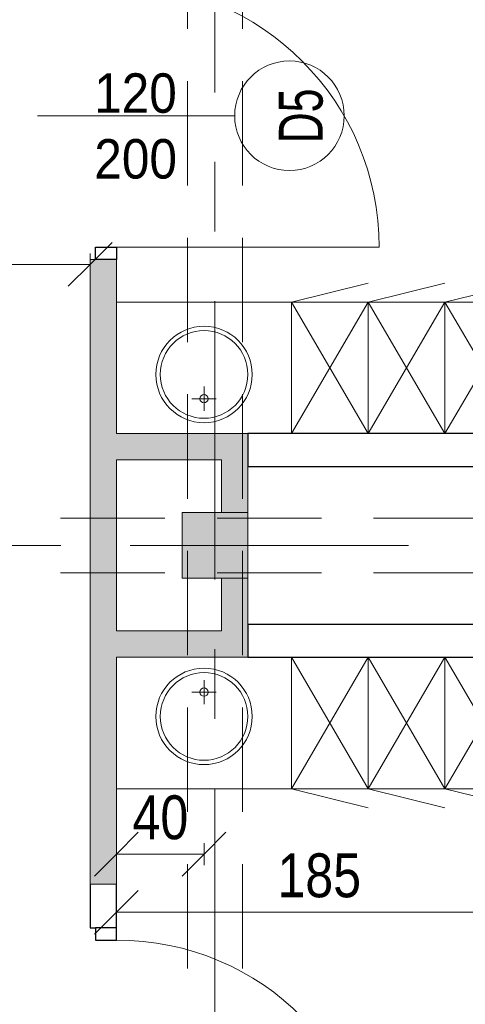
# Model space of a CAD drawing. Header units: centimetres. Extents: x -1631 to 1829, y -257 to 3158.
# Tile 123 of 129: x 498 to 702, y 2119 to 2568. Entities that reach past the tile are written whole.
import ezdxf

# ---------------------------------------------------------------- set-up
doc = ezdxf.new("R2010")
doc.units = ezdxf.units.CM
doc.linetypes.add('Oś', pattern=[222.25, 127, -31.75, 31.75, -31.75])
doc.linetypes.add('Ukryte', pattern=[71.438, 47.625, -23.813])
for name, color, linetype, lineweight in [('A-ANNO-DIMS', 211, 'Continuous', 13), ('A-ANNO-DIMS-100', 211, 'Continuous', 13), ('A-ANNO-NOTE', 131, 'Continuous', 9), ('A-DETL-GENF', 92, 'Continuous', 9), ('A-DETL-HDLN', 90, 'Ukryte', 9), ('A-DETL-MEDM', 33, 'Continuous', 13), ('A-DOOR', 31, 'Continuous', 13), ('A-WALL', 113, 'Continuous', 13), ('I-FURN', 30, 'Continuous', 9), ('P-SANR-FIXT', 6, 'Continuous', 9), ('S-COLS', 52, 'Continuous', 13), ('S-GRID', 1, 'Continuous', 13)]:
    doc.layers.add(name, color=color, linetype=linetype, lineweight=lineweight)
doc.layers.add('A-WALL-PATT', color=111, linetype='Continuous', lineweight=13, plot=False)
doc.styles.add('Arial', font='arial.ttf', dxfattribs={"width": 0.9, "height": 18})
doc.styles.add('Arial Narrow_5', font='ARIALN.TTF', dxfattribs={"height": 20})
doc.styles.add('Arial_1', font='arial.ttf', dxfattribs={"width": 0.7, "height": 20})
doc.dimstyles.new('Diagonal_1_100__0__wewnętrzne', dxfattribs={"dimscale": 30.48, "dimtxt": 20.468619, "dimasz": 0.656168, "dimexe": 0.164042, "dimexo": 0.0625, "dimgap": 0.032808, "dimtad": 1, "dimdec": 0, "dimdsep": 46, "dimtxsty": 'Arial Narrow_5', "dimblk1": 'OBLIQUE', "dimblk2": 'OBLIQUE', "dimsah": 1, "dimcen": 0.09, "dimazin": 0, "dimtfac": 1, "dimtdec": 4, "dimtix": 1, "dimtmove": 0, "dimatfit": 3, "dimfxl": 0.164042, "dimfxlon": 1, "dimtvp": 1, "dimtolj": 1, "dimtzin": 0, "dimarcsym": 2})

# ---------------------------------------------------------------- blocks, each defined once
blk = doc.blocks.new('M_Concrete-Square-Column - 300 x 300mm-1795930-6_piętro IV __13_80 m_ - stan projektowany')
at = {"layer": 'S-COLS', "lineweight": 9}
blk.add_hatch(color=254, dxfattribs=at).paths.add_polyline_path([(15, -15), (15, 15), (-15, 15), (-15, -15)], flags=0)
for p, q in [((15, 15), (-15, 15)), ((-15, 15), (-15, -15)), ((15, -15), (15, 15)), ((-15, -15), (15, -15))]:
    blk.add_line(p, q, dxfattribs=at)
blk = doc.blocks.new('Blat - Blat-V3-6_piętro IV __13_80 m_ - stan projektowany')
at = {"layer": 'I-FURN'}
for p, q in [((0, 60), (0, 0)), ((80, 60), (0, 60))]:
    blk.add_line(p, q, dxfattribs=at)
blk = doc.blocks.new('Blat - Blat-1345692-6_piętro IV __13_80 m_ - stan projektowany')
at = {"layer": 'I-FURN'}
for p, q in [((0, -60), (0, 0)), ((80, -60), (0, -60))]:
    blk.add_line(p, q, dxfattribs=at)
blk = doc.blocks.new('umywalka okrągła d _44cm stal nierdzewna - Type 1-2178342-6_piętro IV __13_80 m_ - stan projektowany')
at = {"layer": 'P-SANR-FIXT'}
for p, q in [((12.5, 16.43), (12.5, 27.43)), ((7, 21.93), (18, 21.93))]:
    blk.add_line(p, q, dxfattribs=at)
for centre, radius in [((12.5, 33), 22), ((12.5, 33), 20), ((12.5, 21.93), 1.9)]:
    blk.add_circle(centre, radius, dxfattribs=at)
blk = doc.blocks.new('umywalka okrągła d _44cm stal nierdzewna - Type 1-2356172-6_piętro IV __13_80 m_ - stan projektowany')
at = {"layer": 'P-SANR-FIXT'}
for p, q in [((12.5, -16.43), (12.5, -27.43)), ((7, -21.93), (18, -21.93))]:
    blk.add_line(p, q, dxfattribs=at)
for centre, radius in [((12.5, -33), 22), ((12.5, -33), 20), ((12.5, -21.93), 1.9)]:
    blk.add_circle(centre, radius, dxfattribs=at)
blk = doc.blocks.new('szafki szatniowe - szafki bez siedziska-1388164-6_piętro IV __13_80 m_ - stan projektowany')
at = {"layer": 'I-FURN'}
for p, q in [((17.5, -60), (-17.5, 0)), ((-17.5, 0), (-17.5, -60)), ((52.5, -60), (17.5, 0)), ((17.5, -60), (17.5, 0)), ((87.5, -60), (52.5, 0)), ((17.5, 0), (-17.5, -60)), ((52.5, 0), (17.5, -60)), ((17.5, 0), (17.5, -60)), ((87.5, 0), (52.5, -60)), ((52.5, 0), (52.5, -60)), ((52.5, -60), (52.5, 0)), ((-17.5, -60), (17.5, -68.63)), ((-17.5, -60), (17.5, -60)), ((17.5, -60), (52.5, -68.63)), ((17.5, -60), (52.5, -60)), ((52.5, -60), (87.5, -68.63)), ((52.5, -60), (87.5, -60))]:
    blk.add_line(p, q, dxfattribs=at)
blk = doc.blocks.new('szafki szatniowe - szafki bez siedziska-1388242-6_piętro IV __13_80 m_ - stan projektowany')
at = {"layer": 'I-FURN'}
for p, q in [((-17.5, 60), (17.5, 68.63)), ((17.5, 60), (52.5, 68.63)), ((52.5, 60), (87.5, 68.63)), ((17.5, 0), (-17.5, 60)), ((17.5, 60), (-17.5, 0)), ((-17.5, 60), (17.5, 60)), ((-17.5, 0), (-17.5, 60)), ((52.5, 0), (17.5, 60)), ((52.5, 60), (17.5, 0)), ((17.5, 60), (52.5, 60)), ((17.5, 0), (17.5, 60)), ((17.5, 60), (17.5, 0)), ((87.5, 0), (52.5, 60)), ((87.5, 60), (52.5, 0)), ((52.5, 60), (87.5, 60)), ((52.5, 0), (52.5, 60)), ((52.5, 60), (52.5, 0))]:
    blk.add_line(p, q, dxfattribs=at)
blk = doc.blocks.new('DRZWI 1S - automatyczna etykieta - Drzwi 120-2381684-6_piętro IV __13_80 m_ - stan projektowany')
at = {"layer": 'A-DETL-GENF'}
for p, q in [((-65.5, 6), (-65.5, -3.5)), ((-60, 6), (-65.5, 6)), ((-60, -3.5), (-60, 6)), ((65.5, 6), (60, 6)), ((60, 6), (60, -3.5)), ((65.5, -3.5), (65.5, 6)), ((-65.5, -3.5), (-60, -3.5)), ((60, -3.5), (65.5, -3.5))]:
    blk.add_line(p, q, dxfattribs=at)
at = {"layer": 'A-DETL-MEDM', "lineweight": 25}
for p, q in [((-60, 6), (-65.5, 6)), ((-65.5, 6), (-65.5, -3.5)), ((-60, -3.5), (-60, 6)), ((60, -3.5), (60, 6)), ((60, 6), (65.5, 6)), ((65.5, 6), (65.5, -3.5)), ((-65.5, -3.5), (-60, -3.5)), ((65.5, -3.5), (60, -3.5))]:
    blk.add_line(p, q, dxfattribs=at)
at = {"layer": 'A-DOOR'}
blk.add_line((60, 6), (60, 126), dxfattribs=at)
blk.add_arc((60, 6), 120, 90, 180, dxfattribs=at)
blk = doc.blocks.new('DIMBLOCK181-6_piętro IV __13_80 m_ - stan projektowany')
at = {"layer": 'A-ANNO-DIMS-100', "transparency": 16777216}
for p, q in [((542.38, 2160.99), (552.38, 2170.99)), ((727.38, 2160.99), (737.38, 2170.99)), ((542.38, 2165.99), (542.38, 2155.99)), ((542.38, 2160.99), (542.38, 2165.99)), ((727.38, 2165.99), (727.38, 2155.99)), ((727.38, 2160.99), (727.38, 2165.99)), ((542.38, 2160.99), (532.38, 2150.99)), ((542.38, 2160.99), (727.38, 2160.99)), ((727.38, 2160.99), (717.38, 2150.99))]:
    blk.add_line(p, q, dxfattribs=at)
at = {"layer": 'A-ANNO-DIMS-100', "color": 0, "transparency": 16777216, "insert": (615.87, 2187.84), "char_height": 20, "width": 45.6158, "attachment_point": 1, "line_spacing_factor": 0.974696, "style": 'Arial Narrow_5'}
blk.add_mtext('185', dxfattribs=at)
blk = doc.blocks.new('_Oblique')
at = {"color": 0, "linetype": 'ByBlock', "lineweight": -2}
blk.add_line((-0.5, -0.5), (0.5, 0.5), dxfattribs=at)
blk = doc.blocks.new('DIMBLOCK187-6_piętro IV __13_80 m_ - stan projektowany')
at = {"layer": 'A-ANNO-DIMS-100', "transparency": 16777216}
for p, q in [((413.88, 2456.53), (423.88, 2466.53)), ((530.38, 2456.53), (540.38, 2466.53)), ((413.88, 2461.53), (413.88, 2451.53)), ((413.88, 2456.53), (413.88, 2461.53)), ((530.38, 2461.53), (530.38, 2451.53)), ((530.38, 2456.53), (530.38, 2461.53)), ((413.88, 2456.53), (403.88, 2446.53)), ((413.88, 2456.53), (530.38, 2456.53)), ((530.38, 2456.53), (520.38, 2446.53))]:
    blk.add_line(p, q, dxfattribs=at)
at = {"layer": 'A-ANNO-DIMS-100', "color": 0, "transparency": 16777216, "insert": (453.12, 2483.38), "char_height": 20, "width": 45.6158, "attachment_point": 1, "line_spacing_factor": 0.974696, "style": 'Arial Narrow_5'}
blk.add_mtext('117', dxfattribs=at)
blk = doc.blocks.new('DIMBLOCK189-6_piętro IV __13_80 m_ - stan projektowany')
at = {"layer": 'A-ANNO-DIMS-100', "transparency": 16777216}
for p, q in [((542.38, 2187.46), (552.38, 2197.46)), ((582.38, 2187.46), (592.38, 2197.46)), ((542.38, 2182.46), (542.38, 2192.46)), ((582.38, 2192.46), (582.38, 2182.46)), ((582.38, 2187.46), (582.38, 2192.46)), ((542.38, 2187.46), (532.38, 2177.46)), ((582.38, 2187.46), (542.38, 2187.46)), ((542.38, 2187.46), (542.38, 2182.46)), ((582.38, 2187.46), (572.38, 2177.46))]:
    blk.add_line(p, q, dxfattribs=at)
at = {"layer": 'A-ANNO-DIMS-100', "color": 0, "transparency": 16777216, "insert": (549.71, 2214.31), "char_height": 20, "width": 30.4105, "attachment_point": 1, "line_spacing_factor": 0.974696, "style": 'Arial Narrow_5'}
blk.add_mtext('40', dxfattribs=at)

msp = doc.modelspace()

# ---------------------------------------------------------------- hatches: boundary and pattern name
at = {"layer": 'A-WALL-PATT'}
h = msp.add_hatch(color=9, dxfattribs=at)
h.paths.add_polyline_path([(542.38, 132.33), (542.38, 139.33), (530.38, 139.33), (530.38, 132.33)], flags=0)
h.paths.add_polyline_path([(542.38, 250.33), (542.38, 465.83), (530.38, 465.83), (530.38, 250.33)], flags=0)
h.paths.add_polyline_path([(530.38, 657.83), (542.38, 657.83), (542.38, 660.33), (530.38, 660.33)], flags=0)
h.paths.add_polyline_path([(530.38, 781.33), (542.38, 781.33), (542.38, 1102.83), (530.38, 1102.83), (530.38, 788.28)], flags=0)
h.paths.add_polyline_path([(530.38, 1312.83), (542.38, 1312.83), (542.38, 1431.33), (530.38, 1431.33)], flags=0)
h.paths.add_polyline_path([(530.38, 1633.83), (542.38, 1633.83), (542.38, 2022.83), (530.38, 2022.83), (530.38, 1665.12)], flags=0)
h.paths.add_polyline_path([(542.38, 2173.83), (542.38, 2458.83), (530.38, 2458.83), (530.38, 2173.83)], flags=0)
h.paths.add_polyline_path([(530.38, 2593.83), (542.38, 2593.83), (542.38, 2824.33), (530.38, 2824.33), (530.38, 2634.27)], flags=0)
for points in [[(542.38, 2367.33), (602.38, 2367.33), (602.38, 2379.33), (542.38, 2379.33)], [(590.38, 2277.33), (590.38, 2289.33), (542.38, 2289.33), (542.38, 2277.33)]]:
    msp.add_hatch(color=9, dxfattribs=at).paths.add_polyline_path(points, flags=0)
h = msp.add_hatch(color=9, dxfattribs=at)
h.paths.add_polyline_path([(590.38, 2277.33), (602.38, 2277.33), (602.38, 2313.33), (590.38, 2313.33), (590.38, 2289.33)], flags=0)
h.paths.add_polyline_path([(602.38, 2343.33), (602.38, 2367.33), (590.38, 2367.33), (590.38, 2343.33), (598.68, 2343.33)], flags=0)

# ---------------------------------------------------------------- linework, layer by layer
at = {"layer": 'A-ANNO-NOTE', "lineweight": 13}
msp.add_line((506.38, 2524.33), (596.38, 2524.33), dxfattribs=at)
msp.add_line((506.38, 2524.33), (596.38, 2524.33), dxfattribs=at)
msp.add_circle((621.38, 2524.33), 25, dxfattribs=at)
at = {"layer": 'A-DETL-HDLN'}
for p, q in [((574.88, 420.83), (574.88, 2793.33)), ((599.88, 420.83), (599.88, 2793.33)), ((-1197.62, 2340.83), (1172.38, 2340.83)), ((-1197.62, 2315.83), (1172.38, 2315.83))]:
    msp.add_line(p, q, dxfattribs=at)
at = {"layer": 'A-WALL', "lineweight": 9}
for p, q in [((532.88, 2458.83), (530.38, 2458.83)), ((530.38, 2458.83), (530.38, 2173.83)), ((542.38, 2379.33), (542.38, 2458.83)), ((602.38, 2379.33), (542.38, 2379.33)), ((602.38, 2343.33), (602.38, 2379.33)), ((542.38, 2289.33), (542.38, 2367.33)), ((542.38, 2367.33), (590.38, 2367.33)), ((590.38, 2367.33), (590.38, 2343.33)), ((590.38, 2313.33), (590.38, 2289.33)), ((602.38, 2277.33), (602.38, 2313.33)), ((590.38, 2289.33), (542.38, 2289.33)), ((542.38, 2173.83), (542.38, 2277.33)), ((542.38, 2277.33), (602.38, 2277.33))]:
    msp.add_line(p, q, dxfattribs=at)
at = {"layer": 'A-WALL', "color": 7, "lineweight": 25}
for p, q in [((727.38, 2379.33), (602.38, 2379.33)), ((602.38, 2379.33), (602.38, 2364.33)), ((602.38, 2364.33), (727.38, 2364.33)), ((727.38, 2292.33), (602.38, 2292.33)), ((602.38, 2292.33), (602.38, 2277.33)), ((602.38, 2277.33), (727.38, 2277.33)), ((530.38, 2173.83), (530.38, 2153.83)), ((542.38, 2153.83), (542.38, 2173.83)), ((530.38, 2153.83), (532.88, 2153.83))]:
    msp.add_line(p, q, dxfattribs=at)
at = {"layer": 'A-WALL'}
msp.add_line((530.38, 2173.83), (542.38, 2173.83), dxfattribs=at)
at = {"layer": 'S-GRID', "linetype": 'Oś'}
for p, q in [((587.38, 2884.27), (587.38, 27.13)), ((1342.46, 2328.33), (-1368.76, 2328.33))]:
    msp.add_line(p, q, dxfattribs=at)

# ---------------------------------------------------------------- block references
at = {"layer": 'A-DOOR', "rotation": 269.9999999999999}
for p in [(536.38, 2524.33), (536.38, 2088.33)]:
    msp.add_blockref('DRZWI 1S - automatyczna etykieta - Drzwi 120-2381684-6_piętro IV __13_80 m_ - stan projektowany', p, dxfattribs=at)
at = {"layer": 'I-FURN'}
for name, p in [('szafki szatniowe - szafki bez siedziska-1388242-6_piętro IV __13_80 m_ - stan projektowany', (639.88, 2379.33)), ('szafki szatniowe - szafki bez siedziska-1388164-6_piętro IV __13_80 m_ - stan projektowany', (639.88, 2277.33))]:
    msp.add_blockref(name, p, dxfattribs=at)
at = {"layer": 'I-FURN', "rotation": 180}
for name, p in [('Blat - Blat-1345692-6_piętro IV __13_80 m_ - stan projektowany', (622.38, 2379.33)), ('Blat - Blat-V3-6_piętro IV __13_80 m_ - stan projektowany', (622.38, 2277.33))]:
    msp.add_blockref(name, p, dxfattribs=at)
at = {"layer": 'P-SANR-FIXT', "rotation": 180}
for name, p in [('umywalka okrągła d _44cm stal nierdzewna - Type 1-2356172-6_piętro IV __13_80 m_ - stan projektowany', (594.88, 2373.33)), ('umywalka okrągła d _44cm stal nierdzewna - Type 1-2178342-6_piętro IV __13_80 m_ - stan projektowany', (594.88, 2283.33))]:
    msp.add_blockref(name, p, dxfattribs=at)
at = {"layer": 'S-COLS', "lineweight": 9}
msp.add_blockref('M_Concrete-Square-Column - 300 x 300mm-1795930-6_piętro IV __13_80 m_ - stan projektowany', (587.38, 2328.33), dxfattribs=at)

# ---------------------------------------------------------------- texts
at = {"layer": 'A-ANNO-NOTE', "lineweight": 211, "char_height": 18, "width": 38.07, "attachment_point": 5, "line_spacing_factor": 0.936439, "style": 'Arial'}
for s, insert in [('\\pxqc,t6.35,12.7,19.05,25.4,31.75,38.1,44.45,50.8,57.15,63.5,69.85,76.2,82.55,88.9,95.25,101.6,107.95,114.3,120.65,127,133.35,139.7,146.05,152.4,158.75,165.1,171.45,177.8,184.15,190.5,196.85,203.2;{120}', (551.07, 2534.56)), ('\\pxqc,t6.35,12.7,19.05,25.4,31.75,38.1,44.45,50.8,57.15,63.5,69.85,76.2,82.55,88.9,95.25,101.6,107.95,114.3,120.65,127,133.35,139.7,146.05,152.4,158.75,165.1,171.45,177.8,184.15,190.5,196.85,203.2;{200}', (551.16, 2504.56))]:
    msp.add_mtext(s, dxfattribs=dict(at, insert=insert))
at = {"layer": 'A-ANNO-NOTE', "lineweight": 211, "insert": (626.67, 2524.26), "char_height": 20, "width": 25.97, "attachment_point": 5, "rotation": 90, "line_spacing_factor": 0.936439, "style": 'Arial_1'}
msp.add_mtext('\\pxqc,t4.445,8.89,13.335,17.78,22.225,26.67,31.115,35.56,40.005,44.45,48.895,53.34,57.785,62.23,66.675,71.12,75.565,80.01,84.455,88.9,93.345,97.79,102.235,106.68,111.125,115.57,120.015,124.46,128.905,133.35,137.795,142.24;{D5}', dxfattribs=at)

# ---------------------------------------------------------------- dimensions: what is measured, and where the dimension line sits
at = {"layer": 'A-ANNO-DIMS'}
for base, p1, p2, override, picture, middle in [((530.37675197, 2456.5276692), (413.87675197, 2461.5276692), (530.37675197, 2461.5276692), {"dimpost": '<>', "dimfxl": 116.5}, 'DIMBLOCK187-6_piętro IV __13_80 m_ - stan projektowany', (472.12675197, 2467.56859695)), ((542.38, 2187.46), (582.38, 2192.46), (542.38, 2182.46), {"dimpost": '<>', "dimfxl": 41.231056}, 'DIMBLOCK189-6_piętro IV __13_80 m_ - stan projektowany', (562.38, 2198.67))]:
    dim = msp.add_linear_dim(base=base, p1=p1, p2=p2, dimstyle='Diagonal_1_100__0__wewnętrzne', override=override, dxfattribs=at)
    dim.commit()
    dim.dimension.update_dxf_attribs({"geometry": picture, "text_midpoint": middle})
dim = msp.add_linear_dim(base=(727.38, 2160.99), p1=(542.38, 2165.99), p2=(727.38, 2165.99), angle=0, dimstyle='Diagonal_1_100__0__wewnętrzne', override={"dimpost": '<>', "dimfxl": 185}, dxfattribs=at)
dim.commit()
dim.dimension.update_dxf_attribs({"geometry": 'DIMBLOCK181-6_piętro IV __13_80 m_ - stan projektowany', "text_midpoint": (634.88, 2172.2)})

doc.saveas('drawing.dxf')
